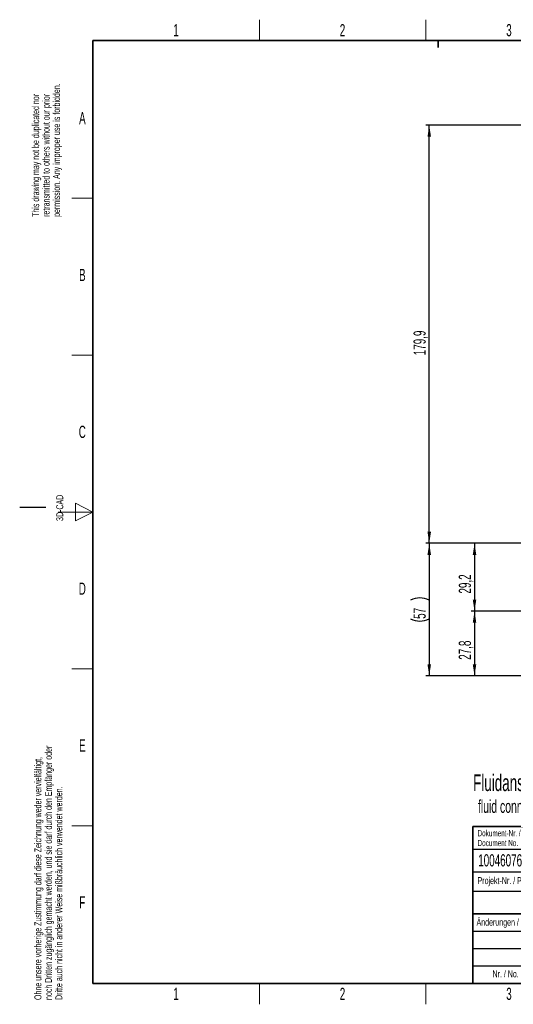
# Paper-space layout 'Blatt3' of a CAD drawing. Header units: millimetres. Extents: x 5 to 418, y 2 to 292.
# Tile 1 of 36: x 5 to 147, y 6 to 288. Entities that reach past the tile are written whole.
import ezdxf

# ---------------------------------------------------------------- set-up
doc = ezdxf.new("R2010")
doc.units = ezdxf.units.MM
doc.layers.add('SLD-0', color=7, linetype='Continuous')
doc.styles.add('SLDTEXTSTYLE0', font='TXT', dxfattribs={"width": 0.605})
doc.dimstyles.new('SLDDIMSTYLE5', dxfattribs={"dimtxt": 3.5, "dimasz": 3.302, "dimexe": 0, "dimexo": 0.0625, "dimgap": 0.875, "dimtad": 1, "dimlfac": 1.5, "dimrnd": 1e-09, "dimzin": 12, "dimdsep": 46, "dimtxsty": 'SLDTEXTSTYLE0', "dimsah": 1, "dimcen": 0.09, "dimadec": 0, "dimazin": 3, "dimtfac": 1, "dimtofl": 0, "dimtmove": 0, "dimatfit": 3, "dimfxl": 1, "dimfrac": 2, "dimtolj": 1, "dimtzin": 12, "dimarcsym": 0})

# ---------------------------------------------------------------- blocks, each defined once
blk = doc.blocks.new('_D_13')
at = {"layer": 'SLD-0', "color": 7}
for p, q in [((150.16, 138.27), (134.48, 138.27)), ((135.48, 138.27), (135.48, 118.8)), ((176.79, 118.8), (134.48, 118.8))]:
    blk.add_line(p, q, dxfattribs=at)
for points in [[(135.48, 138.27), (134.97, 134.96), (135.98, 134.96)], [(135.48, 118.8), (135.98, 122.1), (134.97, 122.1)]]:
    blk.add_solid(points, dxfattribs=at)
at = {"layer": 'SLD-0', "color": 7, "insert": (130.96, 123.85), "char_height": 3.5, "attachment_point": 1, "rotation": 90, "style": 'SLDTEXTSTYLE0'}
blk.add_mtext('29,2', dxfattribs=at)
blk = doc.blocks.new('_D_14')
at = {"layer": 'SLD-0', "color": 7}
for p, q in [((176.79, 118.8), (134.48, 118.8)), ((135.48, 118.8), (135.48, 100.27)), ((167.46, 100.27), (134.48, 100.27))]:
    blk.add_line(p, q, dxfattribs=at)
for points in [[(135.48, 118.8), (134.97, 115.5), (135.98, 115.5)], [(135.48, 100.27), (135.98, 103.57), (134.97, 103.57)]]:
    blk.add_solid(points, dxfattribs=at)
at = {"layer": 'SLD-0', "color": 7, "insert": (130.96, 104.85), "char_height": 3.5, "attachment_point": 1, "rotation": 90, "style": 'SLDTEXTSTYLE0'}
blk.add_mtext('27,8', dxfattribs=at)
blk = doc.blocks.new('_D_15')
at = {"layer": 'SLD-0', "color": 7}
for p, q in [((150.16, 138.27), (121.49, 138.27)), ((122.49, 138.27), (122.49, 100.27)), ((160.12, 100.27), (121.49, 100.27))]:
    blk.add_line(p, q, dxfattribs=at)
for centre, start, end in [((119.8, 116.57), 63.4349, 116.5651), ((119.8, 121.96), 243.4349, 296.5651)]:
    blk.add_arc(centre, 6.01, start, end, dxfattribs=at)
for points in [[(122.49, 138.27), (121.98, 134.96), (122.99, 134.96)], [(122.49, 100.27), (122.99, 103.57), (121.98, 103.57)]]:
    blk.add_solid(points, dxfattribs=at)
at = {"layer": 'SLD-0', "color": 7, "insert": (117.97, 116.59), "char_height": 3.5, "attachment_point": 1, "rotation": 90, "style": 'SLDTEXTSTYLE0'}
blk.add_mtext('57', dxfattribs=at)
blk = doc.blocks.new('_D_20')
at = {"layer": 'SLD-0', "color": 7}
for p, q in [((189.78, 258.2), (121.49, 258.2)), ((122.49, 138.27), (122.49, 258.2)), ((147.16, 138.27), (121.49, 138.27))]:
    blk.add_line(p, q, dxfattribs=at)
for points in [[(122.49, 258.2), (121.98, 254.9), (122.99, 254.9)], [(122.49, 138.27), (122.99, 141.57), (121.98, 141.57)]]:
    blk.add_solid(points, dxfattribs=at)
at = {"layer": 'SLD-0', "color": 7, "insert": (117.97, 192.22), "char_height": 3.5, "attachment_point": 1, "rotation": 90, "style": 'SLDTEXTSTYLE0'}
blk.add_mtext('179,9', dxfattribs=at)

psp = doc.layouts.new('Blatt3')

# ---------------------------------------------------------------- linework, layer by layer
at = {"layer": 'SLD-0', "lineweight": 18}
for p, q in [((73.75, 282.5), (73.75, 288.5)), ((121.5, 282.5), (121.5, 288.5)), ((20, 237.25), (26, 237.25)), ((20, 192.25), (26, 192.25)), ((26, 147.25), (21, 149.75)), ((21, 149.75), (21, 144.75)), ((16, 147.25), (26, 147.25)), ((21, 144.75), (26, 147.25)), ((20, 102.25), (26, 102.25)), ((20, 57.25), (26, 57.25)), ((73.75, 6), (73.75, 12)), ((121.5, 6), (121.5, 12))]:
    psp.add_line(p, q, dxfattribs=at)
at = {"layer": 'SLD-0', "lineweight": 35}
for p, q in [((408, 282.5), (26, 282.5)), ((26, 282.5), (26, 12)), ((135, 57), (408, 57)), ((135, 57), (135, 12)), ((135, 32), (202.5, 32)), ((26, 12), (408, 12)), ((135, 12), (408, 12))]:
    psp.add_line(p, q, dxfattribs=at)
at = {"layer": 'SLD-0'}
for p, q in [((125, 280.5), (125, 282.5)), ((125, 282.5), (125, 280.5)), ((12.5, 148.5), (5, 148.5)), ((135, 50.5), (202.5, 50.5)), ((135, 38.5), (202.5, 38.5)), ((135, 27), (202.5, 27)), ((135, 22), (202.5, 22)), ((135, 17), (202.5, 17))]:
    psp.add_line(p, q, dxfattribs=at)
at = {"layer": 'SLD-0', "lineweight": 25}
psp.add_line((135, 44), (202.5, 44), dxfattribs=at)

# ---------------------------------------------------------------- texts
at = {"layer": 'SLD-0', "char_height": 2, "attachment_point": 1, "rotation": 90, "style": 'SLDTEXTSTYLE0'}
for s, insert in [('permission. Any improper use is forbidden.', (14.5783, 231.9088)), ('retransmitted to others without our prior', (11.5783, 231.9088)), ('This drawing may not be duplicated nor', (8.5783, 231.9088)), ('3D-CAD', (15.4939, 144.6806)), ('noch Dritten zugänglich gemacht werden, und sie darf durch den Empfänger oder', (12.2299, 7.2381)), ('Ohne unsere vorherige Zustimmung darf diese Zeichnung weder vervielfältigt,', (9.2299, 7.2381)), ('Dritte auch nicht in anderer Weise mißbräuchlich verwendet werden.', (15.2299, 7.2381))]:
    psp.add_mtext(s, dxfattribs=dict(at, insert=insert))
at = {"layer": 'SLD-0', "style": 'SLDTEXTSTYLE0'}
for s, insert, char_height, attachment_point in [('1', (49.8527, 287.243), 3.5, 2), ('2', (97.6027, 287.243), 3.5, 2), ('3', (145.3527, 287.243), 3.5, 2), ('A', (22.9816, 262.0011), 3.5, 2), ('B', (22.9816, 217.0011), 3.5, 2), ('C', (22.9597, 172.0011), 3.5, 2), ('D', (22.9597, 127.0011), 3.5, 2), ('E', (22.9816, 82.0011), 3.5, 2), ('Dokument-Nr. /', (136.354, 55.9891), 1.8, 1), ('Document No.', (136.354, 53.1891), 1.8, 1), ('10046076', (136.5297, 49.0581), 3.5, 1), ('Projekt-Nr. / Project No.', (136.3454, 42.4834), 2, 1), ('F', (22.9536, 37.0011), 3.5, 2), ('Änderungen / Modifications', (136.0531, 30.5619), 2, 1), ('Nr. / No.', (140.6365, 15.7244), 2, 1), ('1', (49.8527, 10.743), 3.5, 2), ('2', (97.6027, 10.743), 3.5, 2), ('3', (145.3527, 10.743), 3.5, 2)]:
    psp.add_mtext(s, dxfattribs=dict(at, insert=insert, char_height=char_height, attachment_point=attachment_point))
at = {"layer": 'SLD-0', "color": 7, "attachment_point": 1, "style": 'SLDTEXTSTYLE0'}
for s, insert, char_height in [('Fluidanschluss', (135.0669, 71.9463), 4.7625), ('fluid connection', (136.4559, 64.6282), 3.704167)]:
    psp.add_mtext(s, dxfattribs=dict(at, insert=insert, char_height=char_height))

# ---------------------------------------------------------------- dimensions: what is measured, and where the dimension line sits
at = {"layer": 'SLD-0', "color": 7}
for base, p1, p2, picture, middle in [((122.4865, 258.1998), (147.1639, 138.2665), (189.7792, 258.1998), '_D_20', (122.4865, 198.2331)), ((135.4763, 118.7998), (150.1635, 138.2665), (176.7898, 118.7998), '_D_13', (135.4763, 128.5331)), ((135.4763, 100.2665), (176.7898, 118.7998), (167.4565, 100.2665), '_D_14', (135.4763, 109.5331))]:
    dim = psp.add_linear_dim(base=base, p1=p1, p2=p2, angle=90, dimstyle='SLDDIMSTYLE5', dxfattribs=at)
    dim.commit()
    dim.dimension.update_dxf_attribs({"geometry": picture, "text_midpoint": middle, "dimtype": 160})
dim = psp.add_linear_dim(base=(122.4865, 100.2665), p1=(150.1635, 138.2665), p2=(160.1231, 100.2665), angle=90, text='(<>)', dimstyle='SLDDIMSTYLE5', dxfattribs=at)
dim.commit()
dim.dimension.update_dxf_attribs({"geometry": '_D_15', "text_midpoint": (122.4865, 119.2665), "dimtype": 160})

doc.saveas('drawing.dxf')
